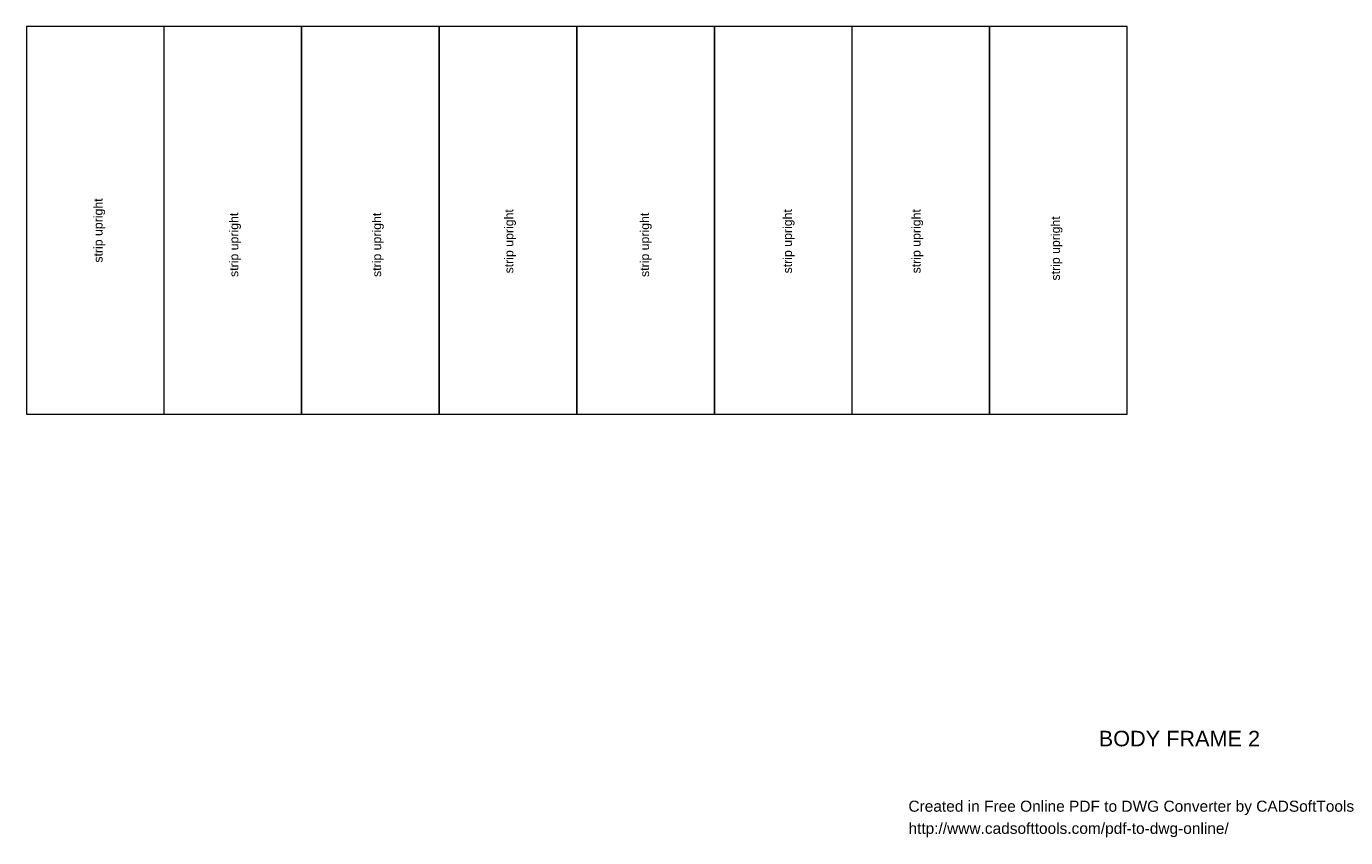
# Model space of a CAD drawing. Header units: millimetres. Extents: x 45 to 573, y 6 to 800.
# Tile 1 of 2: x 45 to 573, y 6 to 330. Entities that reach past the tile are written whole.
import ezdxf

# ---------------------------------------------------------------- set-up
doc = ezdxf.new("R2010")
doc.units = ezdxf.units.MM
doc.header["$MEASUREMENT"] = 0
doc.layers.get('0').update_dxf_attribs({"linetype": 'CONTINUOUS'})
doc.layers.add('DD7728', color=7, linetype='CONTINUOUS')
doc.styles.add('Arial0', font='arial.ttf', dxfattribs={"height": 7.794})
doc.styles.add('DD77B8', font='Arial.ttf')

# ---------------------------------------------------------------- blocks, each defined once
blk = doc.blocks.new('DA4460')
at = {"layer": 'DD7728', "color": 0, "true_color": 0x000001, "style": 'DD77B8'}
for s, p in [('Created in Free Online PDF to DWG Converter by CADSoftTools', (0, 0)), ('http://www.cadsofttools.com/pdf-to-dwg-online/', (0, -2))]:
    blk.add_text(s, height=1, dxfattribs=at).set_placement(p)

msp = doc.modelspace()

# ---------------------------------------------------------------- linework, layer by layer
at = {"color": 0, "linetype": 'Continuous', "lineweight": 9, "true_color": 0x000007}
for p, q in [((100.36, 330.14), (45.35, 330.14)), ((45.35, 330.14), (45.35, 175.12)), ((155.34, 330.14), (100.33, 330.14)), ((100.33, 330.14), (100.33, 175.12)), ((100.36, 175.12), (100.36, 330.14)), ((210.35, 330.14), (155.31, 330.14)), ((155.31, 330.14), (155.31, 175.12)), ((155.34, 175.12), (155.34, 330.14)), ((210.35, 175.12), (210.35, 330.14)), ((265.4, 330.14), (210.39, 330.14)), ((210.39, 330.14), (210.39, 175.12)), ((320.38, 330.14), (265.37, 330.14)), ((265.37, 330.14), (265.37, 175.12)), ((265.4, 175.12), (265.4, 330.14)), ((375.39, 330.14), (320.34, 330.14)), ((320.34, 330.14), (320.34, 175.12)), ((320.38, 175.12), (320.38, 330.14)), ((430.33, 330.14), (375.32, 330.14)), ((375.32, 330.14), (375.32, 175.12)), ((375.39, 175.12), (375.39, 330.14)), ((485.35, 330.14), (430.3, 330.14)), ((430.3, 330.14), (430.3, 175.12)), ((430.33, 175.12), (430.33, 330.14)), ((485.35, 175.12), (485.35, 330.14)), ((45.35, 175.12), (100.36, 175.12)), ((100.33, 175.12), (155.34, 175.12)), ((155.31, 175.12), (210.35, 175.12)), ((210.39, 175.12), (265.4, 175.12)), ((265.37, 175.12), (320.38, 175.12)), ((320.34, 175.12), (375.39, 175.12)), ((375.32, 175.12), (430.33, 175.12)), ((430.3, 175.12), (485.35, 175.12))]:
    msp.add_line(p, q, dxfattribs=at)

# ---------------------------------------------------------------- block references
at = {"layer": 'DD7728', "color": 0, "true_color": 0x000000, "xscale": 4.421230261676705, "yscale": 4.421230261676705, "zscale": 4.421230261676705}
msp.add_blockref('DA4460', (397.88, 16.11), dxfattribs=at)

# ---------------------------------------------------------------- texts
at = {"color": 0, "true_color": 0x000007, "style": 'Arial0'}
for height, p in [(3.52, (75.79, 235.66)), (3.52, (239.96, 231.36)), (3.52, (351.31, 231.36)), (3.52, (402.71, 231.36)), (3.5207, (130.04, 229.94)), (3.52, (187.13, 229.94)), (3.52, (294.21, 229.94)), (3.5163, (458.39, 228.52))]:
    msp.add_text('strip upright', height=height, rotation=90, dxfattribs=at).set_placement(p)
msp.add_text('BODY FRAME 2', height=6.2016, dxfattribs=at).set_placement((473.93, 42.27))

doc.saveas('drawing.dxf')
